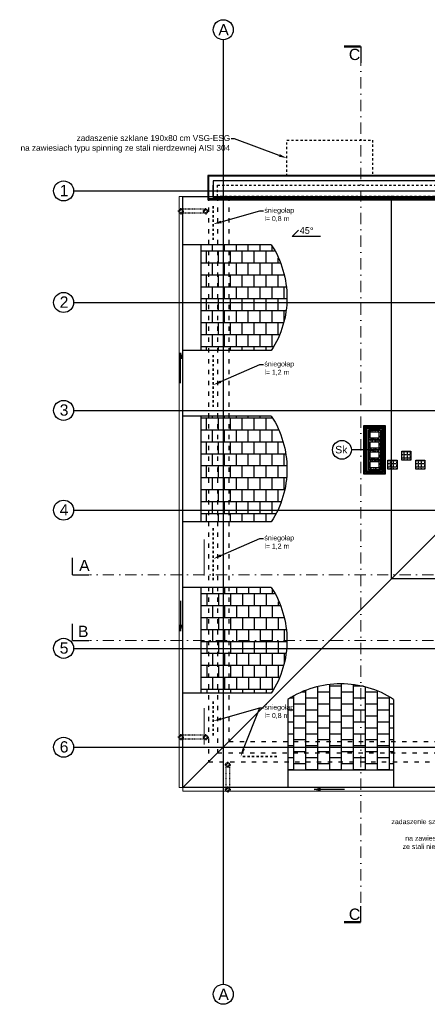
# Model space of a CAD drawing. Header units: millimetres. Extents: x -7023 to 53801, y 9849 to 33561.
# Tile 185 of 256: x 18165 to 19068, y 20591 to 22772. Entities that reach past the tile are written whole.
import ezdxf

# ---------------------------------------------------------------- set-up
doc = ezdxf.new("R2010")
doc.units = ezdxf.units.MM
for name, pattern in [('0.5_0.5', [1, 0.5, -0.5]), ('218-500', [1, 0.5, -0.5]), ('ACAD_ISO03W100', [30, 12, -18]), ('Dash 1_5', [3, 1.5, -1.5]), ('DASHDOT', [1, 0.5, -0.25, 0, -0.25])]:
    doc.linetypes.add(name, pattern=pattern)
doc.layers.add('.IE_podklad', color=252, linetype='Continuous')
doc.styles.add('Arial', font='arial.ttf', dxfattribs={"height": 125})
doc.styles.add('MtX_ISOCPEUR', font='txt')
doc.styles.add('Opisowy', font='arial.ttf')
doc.styles.get("Standard").update_dxf_attribs({"font": 'arial.ttf'})
doc.linetypes.add('ZIGZAG', pattern='A,0.00254,-5.08,[131,ltypeshp.shx,S=5.08,R=0,X=-5.08,Y=0],-10.16,[131,ltypeshp.shx,S=5.08,R=180,X=5.08,Y=0],-5.08', length=20.32254)

msp = doc.modelspace()

# ---------------------------------------------------------------- hatches: boundary and pattern name
at = {"layer": '.IE_podklad'}
h = msp.add_hatch(color=256, dxfattribs=at)
h.dxf.hatch_style = 1
h.paths.add_polyline_path([(18521.2, 22021), (18519, 22021), (18521.2, 22033.5)])
h = msp.add_hatch(color=256, dxfattribs=at)
h.dxf.hatch_style = 1
h.paths.add_polyline_path([(18523.6, 22021), (18521.2, 22021), (18521.2, 22033.5)])
h = msp.add_hatch(dxfattribs=at)
h.set_pattern_fill('AR-SAND', color=256, scale=0.1)
h.set_pattern_definition([(37.5, (2150.0965, 32672.64), (-0.1600031, 4.8941324), [0, -3.8608, 0, -4.318, 0, -4.1275]), (7.5, (2150.0965, 32672.64), (4.4952328, 7.168251), [0, -2.0828, 0, -3.4798, 0, -1.3335]), (327.5, (2146.9723, 32672.64), (7.9099237, 0.01437185), [0, -1.27, 0, -4.572, 0, -5.969]), (317.5, (2146.972, 32672.64), (7.6355645, 2.2292932), [0, -0.635, 0, -2.9972, 0, -3.429])])
h.paths.add_polyline_path([(18964.1, 21862.9), (18937.1, 21862.9), (18937.1, 21840.9), (18964.1, 21840.9)])
h.paths.add_polyline_path([(18960.1, 21858.9), (18960.1, 21844.9), (18941.1, 21844.9), (18941.1, 21858.9)], flags=16)
h.paths.add_polyline_path([(18964.1, 21840.9), (18937.1, 21840.9), (18937.1, 21818.9), (18964.1, 21818.9)])
h.paths.add_polyline_path([(18960.1, 21836.9), (18960.1, 21822.9), (18941.1, 21822.9), (18941.1, 21836.9)], flags=16)
h = msp.add_hatch(dxfattribs=at)
h.set_pattern_fill('AR-SAND', color=256, scale=0.1)
h.set_pattern_definition([(37.5, (2150.0965, 32628.64), (-0.1600031, 4.8941324), [0, -3.8608, 0, -4.318, 0, -4.1275]), (7.5, (2150.0965, 32628.64), (4.4952328, 7.168251), [0, -2.0828, 0, -3.4798, 0, -1.3335]), (327.5, (2146.9723, 32628.64), (7.9099237, 0.01437185), [0, -1.27, 0, -4.572, 0, -5.969]), (317.5, (2146.972, 32628.64), (7.6355645, 2.2292932), [0, -0.635, 0, -2.9972, 0, -3.429])])
h.paths.add_polyline_path([(18964.1, 21818.9), (18937.1, 21818.9), (18937.1, 21796.9), (18964.1, 21796.9)])
h.paths.add_polyline_path([(18960.1, 21814.9), (18960.1, 21800.9), (18941.1, 21800.9), (18941.1, 21814.9)], flags=16)
h.paths.add_polyline_path([(18964.1, 21796.9), (18937.1, 21796.9), (18937.1, 21774.9), (18964.1, 21774.9)])
h.paths.add_polyline_path([(18960.1, 21792.9), (18960.1, 21778.9), (18941.1, 21778.9), (18941.1, 21792.9)], flags=16)
h = msp.add_hatch(color=256, dxfattribs=at)
h.dxf.hatch_style = 1
h.paths.add_polyline_path([(18521.2, 21429.9), (18519, 21429.9), (18521.2, 21417.3)])
h = msp.add_hatch(color=256, dxfattribs=at)
h.dxf.hatch_style = 1
h.paths.add_polyline_path([(18523.6, 21429.9), (18521.2, 21429.9), (18521.2, 21417.3)])
h = msp.add_hatch(color=256, dxfattribs=at)
h.dxf.hatch_style = 1
h.paths.add_polyline_path([(18829.6, 21069.5), (18829.6, 21067.1), (18817.1, 21067.1)])
h = msp.add_hatch(color=256, dxfattribs=at)
h.dxf.hatch_style = 1
h.paths.add_polyline_path([(18829.6, 21067.1), (18829.6, 21064.9), (18817.1, 21067.1)])

# ---------------------------------------------------------------- linework, layer by layer
at = {"layer": '.IE_podklad', "ltscale": 25}
for p, q in [((18615.6, 22727.7), (18615.6, 20635.6)), ((18286.1, 22392.4), (21585.1, 22392.4)), ((18286.1, 22145.4), (21585.1, 22145.4)), ((18286.1, 21906.4), (21268.7, 21906.4)), ((18286.1, 21685.4), (21585.1, 21685.4)), ((18281.6, 21542.4), (18281.6, 21579.5)), ((18281.6, 21396.5), (18281.6, 21433.6)), ((18286.1, 21379.4), (21585.1, 21379.4)), ((18286.1, 21160.4), (21585.1, 21160.4))]:
    msp.add_line(p, q, dxfattribs=at)
at = {"layer": '.IE_podklad', "linetype": 'ByBlock', "lineweight": -2}
for p, q in [((18640.8, 22507.5), (18632.8, 22507.5)), ((18696.8, 22348.3), (18704.8, 22348.3)), ((18696.8, 22008.2), (18704.8, 22008.2)), ((18696.8, 21623), (18704.8, 21623)), ((18696.8, 21247.9), (18704.8, 21247.9))]:
    msp.add_line(p, q, dxfattribs=at)
at = {"layer": '.IE_podklad', "linetype": '0.5_0.5', "ltscale": 10}
for p, q in [((18756.6, 22424.9), (18756.6, 22504.9)), ((18756.6, 22504.9), (18946.6, 22504.9)), ((18946.6, 22504.9), (18946.6, 22424.9)), ((18946.6, 22424.9), (18756.6, 22424.9)), ((18603.1, 22379.9), (18603.1, 22404.9)), ((18603.1, 22404.9), (19374.1, 22404.9)), ((19374.1, 22379.9), (18603.1, 22379.9))]:
    msp.add_line(p, q, dxfattribs=at)
at = {"layer": '.IE_podklad'}
for p, q in [((19396.1, 22426.4), (18581.6, 22426.4)), ((18581.6, 22426.4), (18581.6, 22379.9)), ((19394.1, 22424.9), (18583.1, 22424.9)), ((18583.1, 22424.9), (18583.1, 22379.9)), ((18581.6, 22404.9), (18581.6, 22372.9)), ((18583.1, 22374.9), (18583.1, 22404.9)), ((18526, 21070.9), (18526, 22379.9)), ((18526, 22379.9), (19451, 22379.9)), ((18581.6, 22372.9), (19396.1, 22372.9)), ((19394.1, 22374.9), (18583.1, 22374.9)), ((18988.5, 21533.4), (18988.5, 22381.4)), ((18768.3, 22291.3), (18782.5, 22305.4)), ((18830.9, 22291.3), (18768.3, 22291.3)), ((18566.3, 22272.7), (18526, 22272.7)), ((18566.3, 22038.9), (18566.3, 22272.7)), ((18722, 22272.7), (18566.3, 22272.7)), ((18591.8, 22259.4), (18591.8, 22272.7)), ((18618.2, 22259.4), (18618.2, 22272.7)), ((18644.6, 22259.4), (18644.6, 22272.7)), ((18671, 22259.4), (18671, 22272.7)), ((18697.4, 22259.4), (18697.4, 22272.7)), ((18723.8, 22259.4), (18723.8, 22269.6)), ((18566.3, 22259.4), (18729.2, 22259.4)), ((18578.6, 22233), (18578.6, 22259.4)), ((18605, 22233), (18605, 22259.4)), ((18631.4, 22233), (18631.4, 22259.4)), ((18657.8, 22233), (18657.8, 22259.4)), ((18684.2, 22233), (18684.2, 22259.4)), ((18710.6, 22233), (18710.6, 22259.4)), ((18737, 22233), (18737, 22243.3)), ((18566.3, 22233), (18741.6, 22233)), ((18591.8, 22206.6), (18591.8, 22233)), ((18618.2, 22206.6), (18618.2, 22233)), ((18644.6, 22206.6), (18644.6, 22233)), ((18671, 22206.6), (18671, 22233)), ((18697.4, 22206.6), (18697.4, 22233)), ((18723.8, 22206.6), (18723.8, 22233)), ((18566.3, 22206.6), (18751.1, 22206.6)), ((18578.6, 22180.2), (18578.6, 22206.6)), ((18605, 22180.2), (18605, 22206.6)), ((18631.4, 22180.2), (18631.4, 22206.6)), ((18657.8, 22180.2), (18657.8, 22206.6)), ((18684.2, 22180.2), (18684.2, 22206.6)), ((18710.6, 22180.2), (18710.6, 22206.6)), ((18737, 22180.2), (18737, 22206.6)), ((18750.3, 22206.6), (18750.3, 22209.5)), ((18566.3, 22180.2), (18755.9, 22180.2)), ((18591.8, 22153.8), (18591.8, 22180.2)), ((18618.2, 22153.8), (18618.2, 22180.2)), ((18644.6, 22153.8), (18644.6, 22180.2)), ((18671, 22153.8), (18671, 22180.2)), ((18697.4, 22153.8), (18697.4, 22180.2)), ((18723.8, 22153.8), (18723.8, 22180.2)), ((18750.3, 22153.8), (18750.3, 22180.2)), ((18566.3, 22153.8), (18756.8, 22153.8)), ((18578.6, 22127.4), (18578.6, 22153.8)), ((18605, 22127.4), (18605, 22153.8)), ((18631.4, 22127.4), (18631.4, 22153.8)), ((18657.8, 22127.4), (18657.8, 22153.8)), ((18684.2, 22127.4), (18684.2, 22153.8)), ((18710.6, 22127.4), (18710.6, 22153.8)), ((18737, 22127.4), (18737, 22153.8)), ((18566.3, 22127.4), (18755.5, 22127.4)), ((18591.8, 22100.9), (18591.8, 22127.4)), ((18618.2, 22100.9), (18618.2, 22127.4)), ((18644.6, 22100.9), (18644.6, 22127.4)), ((18671, 22100.9), (18671, 22127.4)), ((18697.4, 22100.9), (18697.4, 22127.4)), ((18723.8, 22100.9), (18723.8, 22127.4)), ((18750.3, 22102.1), (18750.3, 22127.4)), ((18566.3, 22100.9), (18749.9, 22100.9)), ((18578.6, 22074.5), (18578.6, 22100.9)), ((18605, 22074.5), (18605, 22100.9)), ((18631.4, 22074.5), (18631.4, 22100.9)), ((18657.8, 22074.5), (18657.8, 22100.9)), ((18684.2, 22074.5), (18684.2, 22100.9)), ((18710.6, 22074.5), (18710.6, 22100.9)), ((18737, 22074.5), (18737, 22100.9)), ((18566.3, 22074.5), (18739.8, 22074.5)), ((18591.8, 22048.1), (18591.8, 22074.5)), ((18618.2, 22048.1), (18618.2, 22074.5)), ((18644.6, 22048.1), (18644.6, 22074.5)), ((18671, 22048.1), (18671, 22074.5)), ((18697.4, 22048.1), (18697.4, 22074.5)), ((18723.8, 22048.1), (18723.8, 22074.5)), ((18566.3, 22048.1), (18727.1, 22048.1)), ((18578.6, 22038.9), (18578.6, 22048.1)), ((18605, 22038.9), (18605, 22048.1)), ((18631.4, 22038.9), (18631.4, 22048.1)), ((18657.8, 22038.9), (18657.8, 22048.1)), ((18684.2, 22038.9), (18684.2, 22048.1)), ((18710.6, 22038.9), (18710.6, 22048.1)), ((18566.3, 22038.9), (18526, 22038.9)), ((18722, 22038.9), (18566.3, 22038.9)), ((19451, 21995.9), (18988.5, 21533.4)), ((18566.3, 21893.3), (18526, 21893.3)), ((18566.3, 21659.5), (18566.3, 21893.3)), ((18722, 21893.3), (18566.3, 21893.3)), ((18591.8, 21889.6), (18591.8, 21893.3)), ((18618.2, 21889.6), (18618.2, 21893.3)), ((18644.6, 21889.6), (18644.6, 21893.3)), ((18671, 21889.6), (18671, 21893.3)), ((18697.4, 21889.6), (18697.4, 21893.3)), ((18566.3, 21889.6), (18724.1, 21889.6)), ((18578.6, 21863.2), (18578.6, 21889.6)), ((18605, 21863.2), (18605, 21889.6)), ((18631.4, 21863.2), (18631.4, 21889.6)), ((18657.8, 21863.2), (18657.8, 21889.6)), ((18684.2, 21863.2), (18684.2, 21889.6)), ((18710.6, 21863.2), (18710.6, 21889.6)), ((18723.8, 21889.6), (18723.8, 21890.2)), ((18927.1, 21872.9), (18974.1, 21872.9)), ((18927.1, 21764.9), (18927.1, 21872.9)), ((18929.1, 21870.9), (18972.1, 21870.9)), ((18929.1, 21766.9), (18929.1, 21870.9)), ((18972.1, 21870.9), (18972.1, 21766.9)), ((18974.1, 21872.9), (18974.1, 21764.9)), ((18566.3, 21863.2), (18737.3, 21863.2)), ((18591.8, 21836.8), (18591.8, 21863.2)), ((18618.2, 21836.8), (18618.2, 21863.2)), ((18644.6, 21836.8), (18644.6, 21863.2)), ((18671, 21836.8), (18671, 21863.2)), ((18697.4, 21836.8), (18697.4, 21863.2)), ((18723.8, 21836.8), (18723.8, 21863.2)), ((18737, 21863.2), (18737, 21863.8)), ((18934.1, 21865.9), (18967.1, 21865.9)), ((18934.1, 21771.9), (18934.1, 21865.9)), ((18964.1, 21862.9), (18937.1, 21862.9)), ((18937.1, 21862.9), (18937.1, 21774.9)), ((18937.1, 21862.9), (18964.1, 21862.9)), ((18937.1, 21774.9), (18937.1, 21862.9)), ((18964.1, 21862.9), (18964.1, 21774.9)), ((18967.1, 21865.9), (18967.1, 21771.9)), ((18566.3, 21836.8), (18748.1, 21836.8)), ((18578.6, 21810.4), (18578.6, 21836.8)), ((18605, 21810.4), (18605, 21836.8)), ((18631.4, 21810.4), (18631.4, 21836.8)), ((18657.8, 21810.4), (18657.8, 21836.8)), ((18684.2, 21810.4), (18684.2, 21836.8)), ((18710.6, 21810.4), (18710.6, 21836.8)), ((18737, 21810.4), (18737, 21836.8)), ((18566.3, 21810.4), (18754.7, 21810.4)), ((18591.8, 21784), (18591.8, 21810.4)), ((18618.2, 21784), (18618.2, 21810.4)), ((18644.6, 21784), (18644.6, 21810.4)), ((18671, 21784), (18671, 21810.4)), ((18697.4, 21784), (18697.4, 21810.4)), ((18723.8, 21784), (18723.8, 21810.4)), ((18750.3, 21784), (18750.3, 21810.4)), ((18941.1, 21818.9), (18899.3, 21818.9)), ((19011.1, 21815.4), (19014.7, 21815.4)), ((19011.1, 21808.4), (19014.7, 21808.4)), ((19016.6, 21815.4), (19016.6, 21816.2)), ((19016.6, 21815.4), (19021.7, 21815.4)), ((19016.6, 21808.4), (19016.6, 21813.5)), ((19016.6, 21808.4), (19021.7, 21808.4)), ((19016.6, 21801.4), (19016.6, 21806.5)), ((19023.6, 21815.4), (19023.6, 21816.2)), ((19023.6, 21815.4), (19028.7, 21815.4)), ((19023.6, 21808.4), (19023.6, 21813.5)), ((19023.6, 21808.4), (19028.7, 21808.4)), ((19023.6, 21801.4), (19023.6, 21806.5)), ((19030.6, 21815.4), (19030.6, 21816.2)), ((19030.6, 21815.4), (19031.1, 21815.4)), ((19030.6, 21808.4), (19030.6, 21813.5)), ((19030.6, 21808.4), (19031.1, 21808.4)), ((19030.6, 21801.4), (19030.6, 21806.5)), ((18566.3, 21784), (18756.7, 21784)), ((18578.6, 21757.5), (18578.6, 21784)), ((18605, 21757.5), (18605, 21784)), ((18631.4, 21757.5), (18631.4, 21784)), ((18657.8, 21757.5), (18657.8, 21784)), ((18684.2, 21757.5), (18684.2, 21784)), ((18710.6, 21757.5), (18710.6, 21784)), ((18737, 21757.5), (18737, 21784)), ((18980.6, 21795.4), (18984.2, 21795.4)), ((18980.6, 21788.4), (18984.2, 21788.4)), ((18986.1, 21795.4), (18986.1, 21796.2)), ((18986.1, 21795.4), (18991.2, 21795.4)), ((18986.1, 21788.4), (18986.1, 21793.5)), ((18986.1, 21788.4), (18991.2, 21788.4)), ((18986.1, 21781.4), (18986.1, 21786.5)), ((18993.1, 21795.4), (18993.1, 21796.2)), ((18993.1, 21795.4), (18998.2, 21795.4)), ((18993.1, 21788.4), (18993.1, 21793.5)), ((18993.1, 21788.4), (18998.2, 21788.4)), ((18993.1, 21781.4), (18993.1, 21786.5)), ((19000.1, 21795.4), (19000.1, 21796.2)), ((19000.1, 21795.4), (19000.6, 21795.4)), ((19000.1, 21788.4), (19000.1, 21793.5)), ((19000.1, 21788.4), (19000.6, 21788.4)), ((19000.1, 21781.4), (19000.1, 21786.5)), ((19011.1, 21801.4), (19014.7, 21801.4)), ((19016.6, 21801.4), (19021.7, 21801.4)), ((19016.6, 21796.2), (19016.6, 21799.5)), ((19023.6, 21801.4), (19028.7, 21801.4)), ((19023.6, 21796.2), (19023.6, 21799.5)), ((19030.6, 21801.4), (19031.1, 21801.4)), ((19030.6, 21796.2), (19030.6, 21799.5)), ((19042.5, 21795.4), (19046.1, 21795.4)), ((19042.5, 21788.4), (19046.1, 21788.4)), ((19048, 21795.4), (19048, 21796.2)), ((19048, 21795.4), (19053.1, 21795.4)), ((19048, 21788.4), (19048, 21793.5)), ((19048, 21788.4), (19053.1, 21788.4)), ((19048, 21781.4), (19048, 21786.5)), ((19055, 21795.4), (19055, 21796.2)), ((19055, 21795.4), (19060.1, 21795.4)), ((19055, 21788.4), (19055, 21793.5)), ((19055, 21788.4), (19060.1, 21788.4)), ((19055, 21781.4), (19055, 21786.5)), ((19062, 21795.4), (19062, 21796.2)), ((19062, 21795.4), (19062.5, 21795.4)), ((19062, 21788.4), (19062, 21793.5)), ((19062, 21788.4), (19062.5, 21788.4)), ((19062, 21781.4), (19062, 21786.5)), ((18974.1, 21764.9), (18927.1, 21764.9)), ((18972.1, 21766.9), (18929.1, 21766.9)), ((18967.1, 21771.9), (18934.1, 21771.9)), ((18937.1, 21774.9), (18964.1, 21774.9)), ((18964.1, 21774.9), (18937.1, 21774.9)), ((18980.6, 21781.4), (18984.2, 21781.4)), ((18986.1, 21781.4), (18991.2, 21781.4)), ((18986.1, 21776.2), (18986.1, 21779.5)), ((18993.1, 21781.4), (18998.2, 21781.4)), ((18993.1, 21776.2), (18993.1, 21779.5)), ((19000.1, 21781.4), (19000.6, 21781.4)), ((19000.1, 21776.2), (19000.1, 21779.5)), ((19042.5, 21781.4), (19046.1, 21781.4)), ((19048, 21781.4), (19053.1, 21781.4)), ((19048, 21776.2), (19048, 21779.5)), ((19055, 21781.4), (19060.1, 21781.4)), ((19055, 21776.2), (19055, 21779.5)), ((19062, 21781.4), (19062.5, 21781.4)), ((19062, 21776.2), (19062, 21779.5)), ((18566.3, 21757.5), (18756.3, 21757.5)), ((18591.8, 21731.1), (18591.8, 21757.5)), ((18618.2, 21731.1), (18618.2, 21757.5)), ((18644.6, 21731.1), (18644.6, 21757.5)), ((18671, 21731.1), (18671, 21757.5)), ((18697.4, 21731.1), (18697.4, 21757.5)), ((18723.8, 21731.1), (18723.8, 21757.5)), ((18750.3, 21731.1), (18750.3, 21757.5)), ((18566.3, 21731.1), (18752.5, 21731.1)), ((18578.6, 21704.7), (18578.6, 21731.1)), ((18605, 21704.7), (18605, 21731.1)), ((18631.4, 21704.7), (18631.4, 21731.1)), ((18657.8, 21704.7), (18657.8, 21731.1)), ((18684.2, 21704.7), (18684.2, 21731.1)), ((18710.6, 21704.7), (18710.6, 21731.1)), ((18737, 21704.7), (18737, 21731.1)), ((18566.3, 21704.7), (18743.9, 21704.7)), ((18591.8, 21678.3), (18591.8, 21704.7)), ((18618.2, 21678.3), (18618.2, 21704.7)), ((18644.6, 21678.3), (18644.6, 21704.7)), ((18671, 21678.3), (18671, 21704.7)), ((18697.4, 21678.3), (18697.4, 21704.7)), ((18723.8, 21678.3), (18723.8, 21704.7)), ((18566.3, 21678.3), (18731.9, 21678.3)), ((18578.6, 21659.5), (18578.6, 21678.3)), ((18605, 21659.5), (18605, 21678.3)), ((18631.4, 21659.5), (18631.4, 21678.3)), ((18657.8, 21659.5), (18657.8, 21678.3)), ((18684.2, 21659.5), (18684.2, 21678.3)), ((18710.6, 21659.5), (18710.6, 21678.3)), ((18566.3, 21659.5), (18526, 21659.5)), ((18722, 21659.5), (18566.3, 21659.5)), ((18988.5, 21533.4), (18526, 21070.9)), ((20016.5, 21533.4), (18988.5, 21533.4)), ((18566.3, 21513.9), (18527, 21513.9)), ((18566.3, 21280), (18566.3, 21513.9)), ((18722, 21513.9), (18566.3, 21513.9)), ((18566.3, 21500.6), (18566.3, 21513.9)), ((18566.3, 21500.6), (18729.2, 21500.6)), ((18579.6, 21474.2), (18579.6, 21500.6)), ((18592.8, 21500.6), (18592.8, 21513.9)), ((18606, 21474.2), (18606, 21500.6)), ((18619.2, 21500.6), (18619.2, 21513.9)), ((18632.4, 21474.2), (18632.4, 21500.6)), ((18645.6, 21500.6), (18645.6, 21513.9)), ((18658.8, 21474.2), (18658.8, 21500.6)), ((18672, 21500.6), (18672, 21513.9)), ((18685.2, 21474.2), (18685.2, 21500.6)), ((18698.4, 21500.6), (18698.4, 21513.9)), ((18711.6, 21474.2), (18711.6, 21500.6)), ((18724.8, 21500.6), (18724.8, 21508.9)), ((18738, 21474.2), (18738, 21482.2)), ((18566.3, 21474.2), (18741.6, 21474.2)), ((18566.3, 21447.8), (18566.3, 21474.2)), ((18592.8, 21447.8), (18592.8, 21474.2)), ((18619.2, 21447.8), (18619.2, 21474.2)), ((18645.6, 21447.8), (18645.6, 21474.2)), ((18672, 21447.8), (18672, 21474.2)), ((18698.4, 21447.8), (18698.4, 21474.2)), ((18724.8, 21447.8), (18724.8, 21474.2)), ((18566.3, 21447.8), (18751.1, 21447.8)), ((18579.6, 21421.4), (18579.6, 21447.8)), ((18606, 21421.4), (18606, 21447.8)), ((18632.4, 21421.4), (18632.4, 21447.8)), ((18658.8, 21421.4), (18658.8, 21447.8)), ((18685.2, 21421.4), (18685.2, 21447.8)), ((18711.6, 21421.4), (18711.6, 21447.8)), ((18738, 21421.4), (18738, 21447.8)), ((18566.3, 21421.4), (18755.9, 21421.4)), ((18566.3, 21394.9), (18566.3, 21421.4)), ((18592.8, 21394.9), (18592.8, 21421.4)), ((18619.2, 21394.9), (18619.2, 21421.4)), ((18645.6, 21394.9), (18645.6, 21421.4)), ((18672, 21394.9), (18672, 21421.4)), ((18698.4, 21394.9), (18698.4, 21421.4)), ((18724.8, 21394.9), (18724.8, 21421.4)), ((18751.3, 21394.9), (18751.3, 21421.4)), ((18566.3, 21394.9), (18756.8, 21394.9)), ((18579.6, 21368.5), (18579.6, 21394.9)), ((18606, 21368.5), (18606, 21394.9)), ((18632.4, 21368.5), (18632.4, 21394.9)), ((18658.8, 21368.5), (18658.8, 21394.9)), ((18685.2, 21368.5), (18685.2, 21394.9)), ((18711.6, 21368.5), (18711.6, 21394.9)), ((18738, 21368.5), (18738, 21394.9)), ((18566.3, 21368.5), (18755.5, 21368.5)), ((18566.3, 21342.1), (18566.3, 21368.5)), ((18592.8, 21342.1), (18592.8, 21368.5)), ((18619.2, 21342.1), (18619.2, 21368.5)), ((18645.6, 21342.1), (18645.6, 21368.5)), ((18672, 21342.1), (18672, 21368.5)), ((18698.4, 21342.1), (18698.4, 21368.5)), ((18724.8, 21342.1), (18724.8, 21368.5)), ((18751.3, 21346.8), (18751.3, 21368.5)), ((18566.3, 21342.1), (18749.9, 21342.1)), ((18579.6, 21315.7), (18579.6, 21342.1)), ((18606, 21315.7), (18606, 21342.1)), ((18632.4, 21315.7), (18632.4, 21342.1)), ((18658.8, 21315.7), (18658.8, 21342.1)), ((18685.2, 21315.7), (18685.2, 21342.1)), ((18711.6, 21315.7), (18711.6, 21342.1)), ((18738, 21315.7), (18738, 21342.1)), ((18566.3, 21315.7), (18739.8, 21315.7)), ((18566.3, 21289.3), (18566.3, 21315.7)), ((18592.8, 21289.3), (18592.8, 21315.7)), ((18619.2, 21289.3), (18619.2, 21315.7)), ((18645.6, 21289.3), (18645.6, 21315.7)), ((18672, 21289.3), (18672, 21315.7)), ((18698.4, 21289.3), (18698.4, 21315.7)), ((18724.8, 21289.3), (18724.8, 21315.7)), ((18566.3, 21289.3), (18727.1, 21289.3)), ((18579.6, 21280), (18579.6, 21289.3)), ((18606, 21280), (18606, 21289.3)), ((18632.4, 21280), (18632.4, 21289.3)), ((18658.8, 21280), (18658.8, 21289.3)), ((18685.2, 21280), (18685.2, 21289.3)), ((18711.6, 21280), (18711.6, 21289.3)), ((18798.7, 21282.2), (18790.6, 21282.2)), ((18798.7, 21110.4), (18798.7, 21285.7)), ((18825.1, 21110.4), (18825.1, 21295.2)), ((18851.5, 21282.2), (18825.1, 21282.2)), ((18851.5, 21110.4), (18851.5, 21300)), ((18877.9, 21295.4), (18851.5, 21295.4)), ((18877.9, 21110.4), (18877.9, 21300.9)), ((18904.3, 21282.2), (18877.9, 21282.2)), ((18904.3, 21110.4), (18904.3, 21299.6)), ((18926.1, 21295.4), (18904.3, 21295.4)), ((18930.7, 21110.4), (18930.7, 21294)), ((18957.2, 21282.2), (18930.7, 21282.2)), ((18957.2, 21110.4), (18957.2, 21283.9)), ((18566.3, 21280), (18527, 21280)), ((18722, 21280), (18566.3, 21280)), ((18759, 21266.1), (18759, 21110.4)), ((18772.2, 21269), (18763.9, 21269)), ((18772.2, 21110.4), (18772.2, 21273.3)), ((18825.1, 21269), (18798.7, 21269)), ((18877.9, 21269), (18851.5, 21269)), ((18930.7, 21269), (18904.3, 21269)), ((18983.6, 21269), (18957.2, 21269)), ((18983.6, 21110.4), (18983.6, 21271.2)), ((18992.8, 21266.1), (18992.8, 21110.4)), ((18772.2, 21242.5), (18759, 21242.5)), ((18798.7, 21255.7), (18772.2, 21255.7)), ((18825.1, 21242.5), (18798.7, 21242.5)), ((18851.5, 21255.7), (18825.1, 21255.7)), ((18877.9, 21242.5), (18851.5, 21242.5)), ((18904.3, 21255.7), (18877.9, 21255.7)), ((18930.7, 21242.5), (18904.3, 21242.5)), ((18957.2, 21255.7), (18930.7, 21255.7)), ((18983.6, 21242.5), (18957.2, 21242.5)), ((18992.8, 21255.7), (18983.6, 21255.7)), ((18772.2, 21216.1), (18759, 21216.1)), ((18798.7, 21229.3), (18772.2, 21229.3)), ((18825.1, 21216.1), (18798.7, 21216.1)), ((18851.5, 21229.3), (18825.1, 21229.3)), ((18877.9, 21216.1), (18851.5, 21216.1)), ((18904.3, 21229.3), (18877.9, 21229.3)), ((18930.7, 21216.1), (18904.3, 21216.1)), ((18957.2, 21229.3), (18930.7, 21229.3)), ((18983.6, 21216.1), (18957.2, 21216.1)), ((18992.8, 21229.3), (18983.6, 21229.3)), ((18798.7, 21202.9), (18772.2, 21202.9)), ((18851.5, 21202.9), (18825.1, 21202.9)), ((18904.3, 21202.9), (18877.9, 21202.9)), ((18957.2, 21202.9), (18930.7, 21202.9)), ((18992.8, 21202.9), (18983.6, 21202.9)), ((18772.2, 21189.7), (18759, 21189.7)), ((18798.7, 21176.5), (18772.2, 21176.5)), ((18825.1, 21189.7), (18798.7, 21189.7)), ((18851.5, 21176.5), (18825.1, 21176.5)), ((18877.9, 21189.7), (18851.5, 21189.7)), ((18904.3, 21176.5), (18877.9, 21176.5)), ((18930.7, 21189.7), (18904.3, 21189.7)), ((18957.2, 21176.5), (18930.7, 21176.5)), ((18983.6, 21189.7), (18957.2, 21189.7)), ((18992.8, 21176.5), (18983.6, 21176.5)), ((18772.2, 21163.3), (18759, 21163.3)), ((18825.1, 21163.3), (18798.7, 21163.3)), ((18877.9, 21163.3), (18851.5, 21163.3)), ((18930.7, 21163.3), (18904.3, 21163.3)), ((18983.6, 21163.3), (18957.2, 21163.3)), ((18772.2, 21136.9), (18759, 21136.9)), ((18798.7, 21150.1), (18772.2, 21150.1)), ((18825.1, 21136.9), (18798.7, 21136.9)), ((18851.5, 21150.1), (18825.1, 21150.1)), ((18877.9, 21136.9), (18851.5, 21136.9)), ((18904.3, 21150.1), (18877.9, 21150.1)), ((18930.7, 21136.9), (18904.3, 21136.9)), ((18957.2, 21150.1), (18930.7, 21150.1)), ((18983.6, 21136.9), (18957.2, 21136.9)), ((18992.8, 21150.1), (18983.6, 21150.1)), ((18772.2, 21110.5), (18759, 21110.5)), ((18759, 21110.4), (18992.8, 21110.4)), ((18759, 21110.4), (18759, 21070.9)), ((18798.7, 21123.7), (18772.2, 21123.7)), ((18825.1, 21110.5), (18798.7, 21110.5)), ((18851.5, 21123.7), (18825.1, 21123.7)), ((18877.9, 21110.5), (18851.5, 21110.5)), ((18904.3, 21123.7), (18877.9, 21123.7)), ((18930.7, 21110.5), (18904.3, 21110.5)), ((18957.2, 21123.7), (18930.7, 21123.7)), ((18983.6, 21110.5), (18957.2, 21110.5)), ((18992.8, 21123.7), (18983.6, 21123.7)), ((18992.8, 21110.4), (18992.8, 21070.9)), ((20015, 21070.9), (18526, 21070.9))]:
    msp.add_line(p, q, dxfattribs=at)
at = {"layer": '.IE_podklad', "linetype": 'ZIGZAG'}
for p, q in [((19384.1, 22414.7), (18593.1, 22414.9)), ((18593.1, 22414.9), (18593.1, 22379.9))]:
    msp.add_line(p, q, dxfattribs=at)
at = {"layer": '.IE_podklad', "linetype": 'ZIGZAG', "ltscale": 0.2}
for p, q in [((18593.1, 22377.6), (18593.1, 22404.9)), ((19384.1, 22377.8), (18593.1, 22377.6)), ((18931.6, 21868.4), (18969.6, 21868.4)), ((18931.6, 21769.4), (18931.6, 21868.4)), ((18969.6, 21868.4), (18969.6, 21769.4)), ((18969.6, 21769.4), (18931.6, 21769.4))]:
    msp.add_line(p, q, dxfattribs=at)
at = {"layer": '.IE_podklad', "lineweight": 13}
for p, q in [((18526, 22379.9), (18518, 22379.9)), ((18518, 22379.9), (18518, 21070.9)), ((18573.1, 21620.4), (18573.1, 21540.4)), ((18573.1, 21246.6), (18573.1, 21166.7)), ((18518, 21070.9), (18526, 21070.9)), ((18526, 21070.9), (18526, 21062.9)), ((18526, 21062.9), (20015, 21062.9))]:
    msp.add_line(p, q, dxfattribs=at)
at = {"layer": '.IE_podklad', "linetype": 'ACAD_ISO03W100', "ltscale": 0.8}
for p, q in [((18583.1, 22379.9), (18583.1, 21127.9)), ((18603.1, 22379.9), (18603.1, 21147.9)), ((18628, 22379.9), (18628, 21172.9)), ((18628, 21172.9), (20015, 21172.9)), ((18603.1, 21147.9), (20015, 21147.9)), ((18583.1, 21127.9), (20015, 21127.9))]:
    msp.add_line(p, q, dxfattribs=at)
at = {"layer": '.IE_podklad', "linetype": 'Continuous'}
for p, q in [((18521.8, 22348.9), (18521.8, 22353.9)), ((18576.8, 22348.9), (18576.8, 22353.9)), ((18520.1, 22347.2), (18515.1, 22347.2)), ((18521.8, 22345.5), (18521.8, 22340.5)), ((18523.5, 22347.2), (18528.5, 22347.2)), ((18575.1, 22347.2), (18570, 22347.2)), ((18576.8, 22345.5), (18576.8, 22340.5)), ((18578.4, 22347.2), (18583.5, 22347.2)), ((18520.1, 21182.5), (18515.1, 21182.5)), ((18521.8, 21184.2), (18521.8, 21189.2)), ((18521.8, 21180.8), (18521.8, 21175.8)), ((18523.5, 21182.5), (18528.5, 21182.5)), ((18575.1, 21182.5), (18570, 21182.5)), ((18576.8, 21184.2), (18576.8, 21189.2)), ((18576.8, 21180.8), (18576.8, 21175.8)), ((18578.4, 21182.5), (18583.5, 21182.5)), ((18623.9, 21121.7), (18618.9, 21121.7)), ((18625.6, 21123.4), (18625.6, 21128.4)), ((18625.6, 21120), (18625.6, 21115)), ((18627.3, 21121.7), (18632.3, 21121.7)), ((18623.9, 21066.7), (18618.9, 21066.7)), ((18625.6, 21068.4), (18625.6, 21073.5)), ((18625.6, 21065.1), (18625.6, 21060)), ((18627.3, 21066.7), (18632.3, 21066.7))]:
    msp.add_line(p, q, dxfattribs=at)
at = {"layer": '.IE_podklad', "linetype": 'Dash 1_5', "ltscale": 0.9}
for p, q in [((18576.8, 22351.7), (18521.8, 22351.7)), ((18576.8, 22343), (18522.2, 22343)), ((18576.8, 21187), (18521.8, 21187)), ((18576.8, 21178.3), (18522.2, 21178.3)), ((18621.1, 21121.7), (18621.1, 21066.7)), ((18629.8, 21121.7), (18629.8, 21067.2))]:
    msp.add_line(p, q, dxfattribs=at)
at = {"layer": '.IE_podklad', "linetype": '218-500', "lineweight": 35, "ltscale": 10}
for p, q in [((18593.6, 22358.8), (18593.6, 22278.8)), ((18593.6, 22029), (18593.6, 21909)), ((18593.6, 21645.2), (18593.6, 21525.2)), ((18593.6, 21261.5), (18593.6, 21181.5)), ((18734.2, 21139.8), (18654.2, 21139.8))]:
    msp.add_line(p, q, dxfattribs=at)
at = {"layer": '.IE_podklad', "transparency": 33554687}
for p, q in [((19011.1, 21796.2), (19011.1, 21816.2)), ((19011.1, 21816.2), (19031.1, 21816.2)), ((19031.1, 21816.2), (19031.1, 21796.2)), ((18980.6, 21776.2), (18980.6, 21796.2)), ((18980.6, 21796.2), (19000.6, 21796.2)), ((19000.6, 21796.2), (19000.6, 21776.2)), ((19031.1, 21796.2), (19011.1, 21796.2)), ((19042.5, 21776.2), (19042.5, 21796.2)), ((19042.5, 21796.2), (19062.5, 21796.2)), ((19062.5, 21796.2), (19062.5, 21776.2)), ((19000.6, 21776.2), (18980.6, 21776.2)), ((19062.5, 21776.2), (19042.5, 21776.2))]:
    msp.add_line(p, q, dxfattribs=at)
at = {"layer": '.IE_podklad', "lineweight": 30, "ltscale": 25}
for p, q in [((18281.6, 21542.4), (18317.6, 21542.4)), ((18281.6, 21396.5), (18317.6, 21396.5))]:
    msp.add_line(p, q, dxfattribs=at)
at = {"layer": '.IE_podklad', "linetype": 'DASHDOT', "lineweight": 13, "ltscale": 50}
for p, q in [((18874.5, 21542.4), (18319.6, 21542.4)), ((20384.1, 21542.4), (18874.5, 21542.4)), ((18874.5, 21542.4), (18874.5, 21542.4)), ((18874.5, 21396.5), (18319.6, 21396.5)), ((20384.1, 21396.5), (18874.5, 21396.5)), ((18874.5, 21396.5), (18874.5, 21396.5))]:
    msp.add_line(p, q, dxfattribs=at)
at = {"layer": '.IE_podklad', "ltscale": 25, "const_width": 5}
for points in [[(18883, 22712.2), (18920.1, 22712.2)], [(18883, 20772.8), (18920.1, 20772.8)]]:
    msp.add_lwpolyline(points, dxfattribs=at)
at = {"layer": '.IE_podklad', "lineweight": 30, "ltscale": 25}
for points in [[(18920.1, 22712.2), (18920.1, 22676.2)], [(18920.1, 20772.8), (18920.1, 20808.7)]]:
    msp.add_lwpolyline(points, dxfattribs=at)
at = {"layer": '.IE_podklad', "linetype": 'DASHDOT', "lineweight": 13, "ltscale": 50}
msp.add_lwpolyline([(18920.1, 22694.2), (18920.1, 20808.7)], dxfattribs=at)
at = {"layer": '.IE_podklad', "linetype": 'ByBlock', "lineweight": -2}
for points in [[(18739.7, 22471.1), (18640.8, 22507.5)], [(18610.9, 22323.7), (18696.8, 22348.3)], [(18610.1, 21970), (18696.8, 22008.2)], [(18610.1, 21584.9), (18696.8, 21623)], [(18610.9, 21223.4), (18696.8, 21247.9)], [(18660.8, 21156.6), (18696.8, 21247.9)], [(18660.8, 21156.6), (18696.8, 21247.9)]]:
    msp.add_lwpolyline(points, dxfattribs=at)
at = {"layer": '.IE_podklad'}
for points in [[(18521.2, 21966.4), (18521.2, 22033.5), (18523.6, 22021), (18519, 22021), (18521.2, 22033.5)], [(18521.2, 21484.4), (18521.2, 21417.3), (18523.6, 21429.9), (18519, 21429.9), (18521.2, 21417.3)], [(18884.2, 21067.1), (18817.1, 21067.1), (18829.6, 21069.5), (18829.6, 21064.9), (18817.1, 21067.1)]]:
    msp.add_lwpolyline(points, dxfattribs=at)
at = {"layer": '.IE_podklad', "ltscale": 0.3}
for points in [[(18937.1, 21840.9), (18937.1, 21862.9), (18964.1, 21862.9), (18964.1, 21840.9)], [(18941.1, 21844.9), (18941.1, 21858.9), (18960.1, 21858.9), (18960.1, 21844.9)], [(18937.1, 21818.9), (18937.1, 21840.9), (18964.1, 21840.9), (18964.1, 21818.9)], [(18941.1, 21822.9), (18941.1, 21836.9), (18960.1, 21836.9), (18960.1, 21822.9)], [(18937.1, 21796.9), (18937.1, 21818.9), (18964.1, 21818.9), (18964.1, 21796.9)], [(18941.1, 21800.9), (18941.1, 21814.9), (18960.1, 21814.9), (18960.1, 21800.9)], [(18937.1, 21774.9), (18937.1, 21796.9), (18964.1, 21796.9), (18964.1, 21774.9)], [(18941.1, 21778.9), (18941.1, 21792.9), (18960.1, 21792.9), (18960.1, 21778.9)]]:
    msp.add_lwpolyline(points, close=True, dxfattribs=at)
at = {"layer": '.IE_podklad', "linetype": 'Continuous'}
for centre, radius in [((18615.6, 22749.3), 22.2), ((18261.9, 22392.4), 22.2), ((18521.8, 22347.2), 4.5), ((18576.8, 22347.2), 4.5), ((18261.9, 22145.4), 22.2), ((18261.9, 21906.4), 22.2), ((18261.9, 21685.4), 22.2), ((18261.9, 21379.4), 22.2), ((18261.9, 21160.4), 22.2), ((18521.8, 21182.5), 4.5), ((18576.8, 21182.5), 4.5), ((18625.6, 21121.7), 4.5), ((18625.6, 21066.7), 4.5), ((18615.6, 20613.4), 22.2)]:
    msp.add_circle(centre, radius, dxfattribs=at)
at = {"layer": '.IE_podklad'}
msp.add_circle((18878.6, 21819.1), 20.8, dxfattribs=at)
for points, start_tangent, end_tangent in [([(18722, 22272.7), (18747.9, 22216.8), (18756.8, 22155.8), (18747.9, 22094.8), (18722, 22038.9)], (0.583316, -0.812245), (-0.555737, -0.831358)), ([(18722, 21893.3), (18747.9, 21837.4), (18756.8, 21776.4), (18747.9, 21715.4), (18722, 21659.5)], (0.583316, -0.812245), (-0.555737, -0.831358)), ([(18722, 21513.9), (18747.9, 21457.9), (18756.8, 21397), (18747.9, 21336), (18722, 21280)], (0.583316, -0.812245), (-0.555737, -0.831358)), ([(18992.8, 21266.1), (18936.9, 21292), (18875.9, 21300.9), (18814.9, 21292), (18759, 21266.1)], (-0.812245, 0.583316), (-0.831358, -0.555737))]:
    msp.add_spline(points, degree=3, dxfattribs=dict(at, start_tangent=start_tangent, end_tangent=end_tangent))
for points in [[(18740.7, 22473.9), (18756.6, 22464.9), (18738.6, 22468.3)], [(18611.8, 22320.9), (18593.6, 22318.8), (18610.1, 22326.6)], [(18611.3, 21967.3), (18593.6, 21962.8), (18608.9, 21972.8)], [(18611.3, 21582.2), (18593.6, 21577.6), (18608.9, 21587.6)], [(18611.8, 21220.5), (18593.6, 21218.4), (18610.1, 21226.2)], [(18663.6, 21155.5), (18654.2, 21139.8), (18658, 21157.7)], [(18663.6, 21155.5), (18654.2, 21139.8), (18658, 21157.7)]]:
    msp.add_solid(points, dxfattribs=at)

# ---------------------------------------------------------------- texts
at = {"layer": '.IE_podklad', "linetype": 'Continuous', "style": 'MtX_ISOCPEUR'}
msp.add_text('  45°', height=15, rotation=357.9244, dxfattribs=at).set_placement((18773.7, 22298.2))
at = {"layer": '.IE_podklad', "linetype": 'Continuous', "style": 'Opisowy'}
msp.add_text('Sk', height=16.64, dxfattribs=at).set_placement((18863.6, 21811.1))
at = {"layer": '.IE_podklad', "linetype": 'Continuous', "ltscale": 25, "style": 'Arial'}
for s, p in [('A', (18296.3, 21550.4)), ('B', (18293.7, 21404.5))]:
    msp.add_text(s, height=25, dxfattribs=at).set_placement(p)
at = {"layer": '.IE_podklad', "char_height": 25, "attachment_point": 1}
for s, insert, width in [('{\\fArial|b0|i0|c238|p34;A}', (18604.7, 22761.8), 492.116), ('1', (18253.2, 22405.7), 30.102), ('2', (18253.2, 22158.7), 30.102), ('3', (18253.2, 21919.7), 30.102), ('4', (18253.2, 21698.7), 30.102), ('5', (18253.2, 21392.7), 30.102), ('6', (18253.2, 21173.7), 30.102), ('{\\fArial|b0|i0|c238|p34;A}', (18604.7, 20625.8), 492.116)]:
    msp.add_mtext(s, dxfattribs=dict(at, insert=insert, width=width))
at = {"layer": '.IE_podklad', "ltscale": 25, "char_height": 25, "style": 'Arial'}
for insert, attachment_point in [((18893.9, 22707.2), 1), ((18893.9, 20777.8), 7)]:
    msp.add_mtext_dynamic_manual_height_columns('C', width=190.33, gutter_width=1, heights=[-25.9], dxfattribs=dict(at, insert=insert, attachment_point=attachment_point))
at = {"layer": '.IE_podklad'}
for s, insert, char_height, attachment_point in [('\\pxqr;zadaszenie szklane 190x80 cm VSG-ESG\\Pna zawiesiach typu spinning ze stali nierdzewnej AISI 304', (18630.8, 22515.9), 13, 3), ('\\pxql;śniegołap\\Pl= 0,8 m', (18706.8, 22354.9), 11, 1), ('\\pxql;śniegołap\\Pl= 1,2 m', (18706.8, 22014.7), 11, 1), ('\\pxql;śniegołap\\Pl= 1,2 m', (18706.8, 21629.6), 11, 1), ('\\pxql;śniegołap\\Pl= 0,8 m', (18706.8, 21254.5), 11, 1), ('\\pxqr;zadaszenie szklane 150x120 cm \\PVSG-ESG\\Pna zawiesiach typu spinning\\P ze stali nierdzewnej AISI 304', (19210.3, 21001.1), 11, 3)]:
    msp.add_mtext(s, dxfattribs=dict(at, insert=insert, char_height=char_height, attachment_point=attachment_point))

doc.saveas('drawing.dxf')
